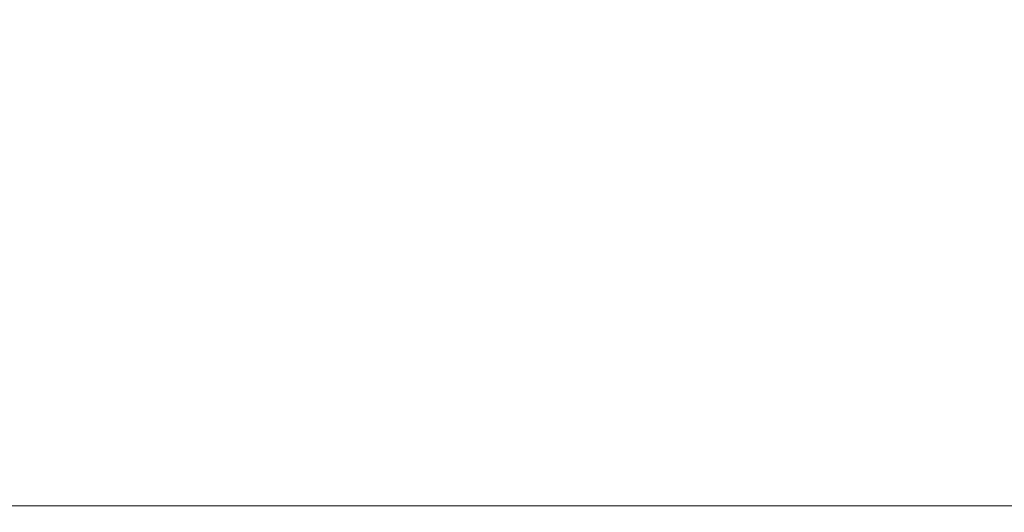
# Model space of a CAD drawing. Header units: millimetres. Extents: x -3034 to 546681, y -100001 to 133386.
# Tile 75 of 173: x 88130 to 88633, y -15961 to -15710. Entities that reach past the tile are written whole.
import ezdxf
from ezdxf.lldxf.tags import DXFTag

# ---------------------------------------------------------------- set-up
doc = ezdxf.new("R2010")
doc.units = ezdxf.units.MM
doc.linetypes.add('ACAD_ISO03W100', pattern=[150, 60, -90])
doc.layers.add('A-widok', color=7, linetype='Continuous', lineweight=15)
doc.layers.add('ELEK CIENKIE', color=80, linetype='Continuous')
doc.layers.add('ELEK ODGROMÓWKA', color=214, linetype='Continuous')
tags = doc.linetypes.add('DASH', pattern=[15, 10, -5]).pattern_tags.tags
tags[6:7] = [DXFTag(74, 4), DXFTag(75, 0), DXFTag(340, '0'), DXFTag(46, 0.0), DXFTag(50, 0.0), DXFTag(44, 0.0), DXFTag(45, 0.0)]
tags[4:5] = [DXFTag(74, 4), DXFTag(75, 0), DXFTag(340, '0'), DXFTag(46, 0.0), DXFTag(50, 0.0), DXFTag(44, 0.0), DXFTag(45, 0.0)]

# ---------------------------------------------------------------- blocks, each defined once
blk = doc.blocks.new('iglice')
at = {"layer": 'ELEK CIENKIE', "color": 232, "linetype": 'ACAD_ISO03W100', "ltscale": 3}
blk.add_circle((-27813.9, 9135.33), 7540, dxfattribs=at)

msp = doc.modelspace()

# ---------------------------------------------------------------- linework, layer by layer
at = {"layer": 'A-widok', "color": 252, "linetype": 'DASH', "ltscale": 15, "true_color": 0x939393}
msp.add_lwpolyline([(86533.102, -15958.032), (90733.102, -15958.032), (90733.102, -13658.032), (86533.102, -13658.032)], close=True, dxfattribs=at)

# ---------------------------------------------------------------- block references
at = {"layer": 'ELEK ODGROMÓWKA'}
msp.add_blockref('iglice', (111335.99, -24243.943), dxfattribs=at)

doc.saveas('drawing.dxf')
